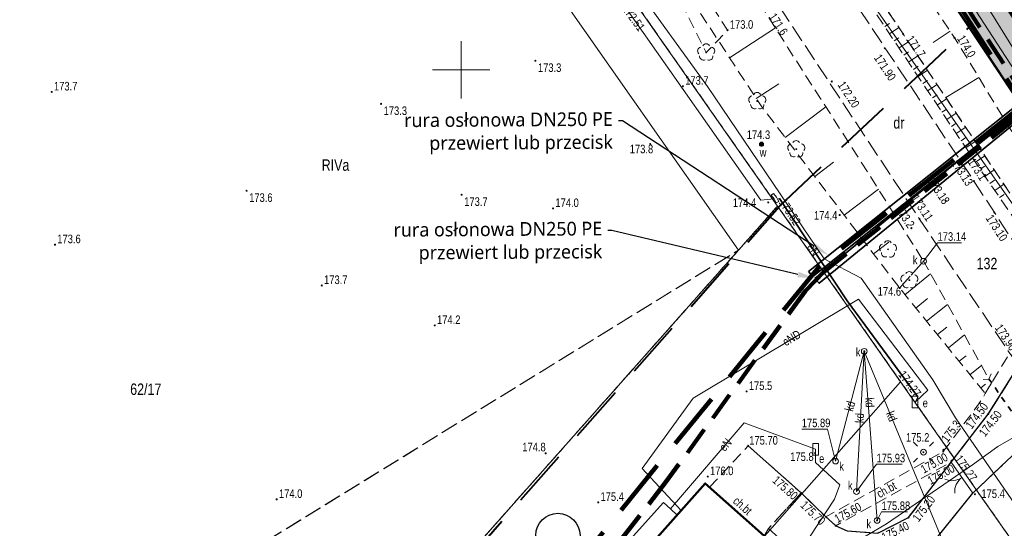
# Model space of a CAD drawing. Header units: metres. Extents: x 8433237 to 8433443, y 6021296 to 6021738.
# Tile 8 of 22: x 8433311 to 8433397, y 6021510 to 6021554. Entities that reach past the tile are written whole.
import ezdxf
from ezdxf import colors
from ezdxf.entities.mleader import LeaderData, LeaderLine
from ezdxf.enums import TextEntityAlignment as Align
from ezdxf.math import Vec2, Vec3

# ---------------------------------------------------------------- set-up
doc = ezdxf.new("R2010")
doc.units = ezdxf.units.M
for name, pattern in [('DASHED', [0.75, 0.5, -0.25]), ('DASHEDX2', [1.5, 1, -0.5]), ('L_0_03', [1, 0.5, -0.5]), ('L_0_04', [1.5, 1, -0.5]), ('L_0_06', [2, 1.5, -0.5]), ('L_0_7E', [1, 0.5, -0.5])]:
    doc.linetypes.add(name, pattern=pattern)
doc.layers.get('0').update_dxf_attribs({"linetype": 'CONTINUOUS', "lineweight": 18})
for name, color, linetype, lineweight in [('a_kable', 1, 'CONTINUOUS', 30), ('a_opis', 250, 'CONTINUOUS', 9), ('a_woda_surowa', 140, 'DASHEDX2', 35), ('EGB_Budynek', 7, 'CONTINUOUS', 50), ('EGB_DzialkaEwidencyjna', 7, 'CONTINUOUS', 18), ('EGB_KonturKlasyfikacyjny', 96, 'L_0_06', 18), ('EGB_KonturUzytkuGruntowego', 96, 'L_0_03', 18), ('GES_PrzewodElektroenergetyczny', 1, 'CONTINUOUS', 18), ('GES_PrzewodKanalizacyjny', 36, 'CONTINUOUS', 18), ('GES_PrzewodTelekomunikacyjny', 30, 'CONTINUOUS', 18), ('GES_PrzewodWodociagowy', 5, 'CONTINUOUS', 18), ('GES_Rzedna', 7, 'CONTINUOUS', 18), ('GES_UrzadzeniaSiecElektroenergetyczna', 7, 'CONTINUOUS', 18), ('GES_UrzadzeniaSiecElektroenergetyczna_P', 7, 'CONTINUOUS', 18), ('GES_UrzadzeniaSiecKanalizacyjna_P', 7, 'CONTINUOUS', 18), ('GES_UrzadzeniaSiecWodociagowa_P', 7, 'CONTINUOUS', 18), ('GES_UrzadzeniaTowarzyszczaceLiniowe', 7, 'CONTINUOUS', 18), ('KR_ObiektKarto', 7, 'CONTINUOUS', 18), ('OT_Komunikacja', 7, 'CONTINUOUS', 18), ('OT_Ogrodzenia', 7, 'CONTINUOUS', 18), ('OT_Rzedna', 7, 'CONTINUOUS', 18), ('OT_Skarpa', 7, 'CONTINUOUS', 18), ('OT_ZagospodarowanieTerenu', 7, 'CONTINUOUS', 18), ('OT_ZagospodarowanieTerenu_P', 7, 'CONTINUOUS', 18), ('Siatka', 7, 'CONTINUOUS', 18)]:
    doc.layers.add(name, color=color, linetype=linetype, lineweight=lineweight)
doc.layers.add('Zakres Etap 1', color=1, linetype='CONTINUOUS')
doc.styles.add('Arial', font='Arial.ttf')
doc.styles.get("Standard").update_dxf_attribs({"font": 'simplex.shx'})

# ---------------------------------------------------------------- blocks, each defined once
blk = doc.blocks.new('L_0_7E_2')
at = {"color": 0, "linetype": 'Continuous', "lineweight": 13, "flags": 128}
for points in [[(0, 0), (-0.53, 0.85)], [(0, 0), (-0.53, -0.85)]]:
    blk.add_lwpolyline(points, dxfattribs=at)
blk = doc.blocks.new('L_2_20_3')
at = {"color": 0, "linetype": 'Continuous', "lineweight": 13}
for centre, start, end in [((-3, 0), 299.9816, 0), ((3, 0), 180, 240.0184)]:
    blk.add_arc(centre, 3, start, end, dxfattribs=at)
blk = doc.blocks.new('SUPS01_05')
at = {"linetype": 'Continuous', "lineweight": 13}
blk.add_hatch(color=0, dxfattribs=at).paths.add_polyline_path([(0, -0.09, 1), (0, 0.09, 1)])
at = {"color": 0, "linetype": 'Continuous', "lineweight": 13}
blk.add_circle((0, 0), 0.0906, dxfattribs=at)
blk = doc.blocks.new('SUEO')
at = {"color": 0, "linetype": 'Continuous', "lineweight": 18, "flags": 128}
for points in [[(-1.06, 1.06), (-1.76, 1.76)], [(1.76, 1.76), (1.06, 1.06)], [(-1.74, -1.74), (-1.06, -1.06)], [(1.06, -1.06), (1.76, -1.76)]]:
    blk.add_lwpolyline(points, dxfattribs=at)
at = {"color": 0, "linetype": 'Continuous', "lineweight": 18}
blk.add_circle((0, 0), 0.5, dxfattribs=at)
blk = doc.blocks.new('SUES')
at = {"color": 0, "linetype": 'Continuous', "lineweight": 18, "flags": 128}
blk.add_lwpolyline([(1, 0.5), (1, -0.5), (-1, -0.5), (-1, 0.5)], close=True, dxfattribs=at)
blk = doc.blocks.new('SUKS')
at = {"color": 0, "linetype": 'Continuous', "lineweight": 18}
blk.add_circle((0, 0), 0.5, dxfattribs=at)
blk = doc.blocks.new('SUWW')
at = {"linetype": 'Continuous', "lineweight": 18}
blk.add_hatch(color=0, dxfattribs=at).paths.add_polyline_path([(0, -0.36, 1), (0, 0.36, 1)])
at = {"color": 0, "linetype": 'Continuous', "lineweight": 18}
blk.add_circle((0, 0), 0.361, dxfattribs=at)
blk = doc.blocks.new('OTRS')
at = {"linetype": 'Continuous', "lineweight": 13}
blk.add_hatch(color=0, dxfattribs=at).paths.add_polyline_path([(0, -0.09, 1), (0, 0.09, 1)])
at = {"color": 0, "linetype": 'Continuous', "lineweight": 13}
blk.add_circle((0, 0), 0.0906, dxfattribs=at)
blk = doc.blocks.new('OTRN')
at = {"linetype": 'Continuous', "lineweight": 13}
blk.add_hatch(color=0, dxfattribs=at).paths.add_polyline_path([(0, -0.09, 1), (0, 0.09, 1)])
at = {"color": 0, "linetype": 'Continuous', "lineweight": 13}
blk.add_circle((0, 0), 0.0906, dxfattribs=at)
blk = doc.blocks.new('OTZL')
at = {"linetype": 'Continuous', "lineweight": 18}
blk.add_hatch(color=0, dxfattribs=at).paths.add_polyline_path([(0, -0.07, 1), (0, 0.07, 1)])
at = {"color": 0, "linetype": 'Continuous', "lineweight": 18}
blk.add_circle((0, 0), 0.0721, dxfattribs=at)
for centre, radius, start, end in [((-0.8, 0.24), 0.7, 101.6336, 222.6141), ((-0.02, 0.82), 0.68, 29.5388, 149.6209), ((0.78, 0.24), 0.7, 318.5035, 78.3664), ((-0.46, -0.64), 0.7, 175.1009, 291.5014), ((0.46, -0.66), 0.7, 249.444, 4.8991)]:
    blk.add_arc(centre, radius, start, end, dxfattribs=at)

msp = doc.modelspace()

# ---------------------------------------------------------------- hatches: boundary and pattern name
at = {"layer": 'Zakres Etap 1', "linetype": 'Continuous', "lineweight": 15, "ltscale": 10, "true_color": 0x424242}
h = msp.add_hatch(dxfattribs=at)
h.set_pattern_fill('CONCRE', color=250, scale=2)
h.set_pattern_definition([(0, (0, 0), (2, 2), [0.25, -1.75]), (90, (0, 0), (-2, 2), [0.25, -1.75]), (135, (0.25, 0), (-1.99999999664, 1e-16), [0.3535534, -2.4748738]), (0, (0.25, 1.125), (2, 2), [0.25, -1.75]), (45, (0.375, 1), (0, 1.99999999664), [0.1767766, -2.6516504]), (135, (0.375, 1), (-1.99999999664, 1e-16), [0.1767766, -2.6516504]), (0, (1, 1.625), (2, 2), [0.3535534, -1.6464466]), (45, (1, 1.625), (0, 1.99999999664), [0.25, -2.5784272]), (135, (1.3536, 1.625), (-1.99999999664, 1e-16), [0.25, -2.5784272]), (90, (1.375, 0.5), (-2, 2), [0.25, -1.75]), (45, (1.375, 0.5), (0, 1.99999999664), [0.1767766, -2.6516504]), (135, (1.5, 0.625), (-1.99999999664, 1e-16), [0.1767766, -2.6516504]), (0, (0.25, 0.5), (2, 2), [0.125, -1.675]), (0, (1.75, 1), (2, 2), [0.125, -1.675]), (90, (1.125, 1.25), (-2, 2), [0.125, -1.675]), (135, (1.375, 0.125), (-1.99999999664, 1e-16), [0.1767766, -2.6516504]), (135, (0.5, 1.5), (-1.99999999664, 1e-16), [0.1767766, -2.6516504]), (45, (0.9375, 0.6562), (0, 1.99999999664), [0.1767766, -2.6516504]), (90, (0.6875, 0.25), (-2, 2), [0.03125, -1.96875]), (90, (0.7812, 1.0938), (-2, 2), [0.03125, -1.96875]), (90, (1.7188, 1.4375), (-2, 2), [0.03125, -1.96875]), (90, (1.75, 0.375), (-2, 2), [0.03125, -1.96875])])
h.paths.add_polyline_path([(8433408.538, 6021532.495), (8433411.572, 6021534.406), (8433360.242, 6021611.839), (8433356.469, 6021626.425), (8433357.573, 6021627.447), (8433351.726, 6021636.015), (8433350.401, 6021637.656), (8433352.814, 6021639.419), (8433352.148, 6021640.417), (8433349.777, 6021643.662), (8433347.136, 6021641.686), (8433345.508, 6021643.876), (8433339.357, 6021651.683), (8433333.123, 6021659.517), (8433326.987, 6021655.239), (8433357.146, 6021609.752), (8433376.409, 6021580.813)])

# ---------------------------------------------------------------- linework, layer by layer
at = {"layer": 'a_kable', "linetype": 'DASHED', "lineweight": 90, "ltscale": 5}
for points in [[(8433358.414, 6021642.497), (8433344.713, 6021632.277), (8433373.547, 6021587.244), (8433399.779, 6021546.859)], [(8433381.698, 6021532.364), (8433381.698, 6021532.364), (8433399.213, 6021546.36), (8433399.213, 6021546.36)], [(8433381.698, 6021532.364), (8433380.093, 6021530.687), (8433367.933, 6021514.031), (8433367.933, 6021514.031)], [(8433367.933, 6021514.031), (8433363.374, 6021508.187), (8433364.952, 6021506.687), (8433364.952, 6021506.687)]]:
    msp.add_lwpolyline(points, dxfattribs=at)
at = {"layer": 'a_woda_surowa', "color": 5, "lineweight": 90, "ltscale": 5}
for points in [[(8433352.395, 6021643.399), (8433342.01, 6021635.55), (8433373.128, 6021586.972), (8433399.134, 6021546.959), (8433398.927, 6021546.784)], [(8433398.927, 6021546.784), (8433398.927, 6021546.784), (8433381.336, 6021532.879), (8433381.336, 6021532.879), (8433381.336, 6021532.879), (8433381.336, 6021532.879)], [(8433381.336, 6021532.879), (8433381.336, 6021532.879), (8433356.605, 6021502.47), (8433356.605, 6021502.47), (8433364.352, 6021494.77), (8433366.256, 6021496.872)]]:
    msp.add_lwpolyline(points, dxfattribs=at)
at = {"layer": 'EGB_Budynek', "linetype": 'Continuous', "lineweight": 50, "flags": 128}
msp.add_lwpolyline([(8433360.65, 6021501.83), (8433371.34, 6021513.87), (8433376.49, 6021509.29), (8433370.31, 6021502.34), (8433365.78, 6021497.27)], close=True, dxfattribs=at)
at = {"layer": 'EGB_DzialkaEwidencyjna', "linetype": 'Continuous', "lineweight": 18, "flags": 128}
for points in [[(8433337.565, 6021638.912), (8433357.05, 6021609.66), (8433376.33, 6021580.76), (8433407.7, 6021533.67), (8433411.03, 6021528.68), (8433439.476, 6021485.99)], [(8433425.123, 6021470.364), (8433417.6, 6021481.1), (8433411.83, 6021489.34), (8433388.4, 6021522.76), (8433377.65, 6021538.1), (8433314.81, 6021627.77), (8433312.011, 6021631.446)]]:
    msp.add_lwpolyline(points, dxfattribs=at)
for points in [[(8433318.42, 6021613.92), (8433313.33, 6021613.54), (8433257.41, 6021500.79), (8433253.49, 6021504.14), (8433314.81, 6021627.77), (8433377.65, 6021538.1), (8433374.25, 6021534.26)], [(8433313.33, 6021613.54), (8433318.42, 6021613.92), (8433374.25, 6021534.26), (8433334.95, 6021489.96), (8433348.5, 6021477.47), (8433338.63, 6021466.26), (8433361.38, 6021433.27), (8433350.5, 6021421.18), (8433257.41, 6021500.79)], [(8433407.7, 6021533.67), (8433376.33, 6021580.76), (8433379.62, 6021582.96), (8433403.31, 6021547.43), (8433407.22, 6021541.56), (8433409.89, 6021537.57), (8433411.01, 6021535.87)], [(8433348.5, 6021477.47), (8433334.95, 6021489.96), (8433374.25, 6021534.26), (8433377.65, 6021538.1), (8433388.4, 6021522.76)], [(8433411.83, 6021489.34), (8433377.29, 6021450.95), (8433348.5, 6021477.47), (8433388.4, 6021522.76)]]:
    msp.add_lwpolyline(points, close=True, dxfattribs=at)
at = {"layer": 'EGB_KonturKlasyfikacyjny', "color": 82, "linetype": 'L_0_06', "lineweight": 18, "flags": 128}
for points in [[(8433310.98, 6021562.36), (8433348.18, 6021571.45), (8433353.39, 6021572.71), (8433377.65, 6021538.1), (8433374.25, 6021534.26), (8433325.5, 6021504.22), (8433328.72, 6021499.36), (8433326.76, 6021497.31), (8433334.95, 6021489.96), (8433314.48, 6021477.93), (8433281.2, 6021496.07)], [(8433374.25, 6021534.26), (8433341.32, 6021497.14), (8433333.61, 6021504.46), (8433328.72, 6021499.36), (8433325.5, 6021504.22)]]:
    msp.add_lwpolyline(points, close=True, dxfattribs=at)
at = {"layer": 'EGB_KonturUzytkuGruntowego', "color": 96, "linetype": 'L_0_03', "lineweight": 18, "flags": 128}
for points in [[(8433337.565, 6021638.912), (8433357.05, 6021609.66), (8433360.35, 6021611.93), (8433379.62, 6021582.96), (8433376.33, 6021580.76), (8433407.7, 6021533.67), (8433411.03, 6021528.68), (8433439.476, 6021485.99)], [(8433425.123, 6021470.364), (8433417.6, 6021481.1), (8433411.83, 6021489.34), (8433388.4, 6021522.76), (8433377.65, 6021538.1), (8433353.39, 6021572.71), (8433314.81, 6021627.77), (8433312.011, 6021631.446)], [(8433242.227, 6021481.424), (8433253.49, 6021504.14), (8433314.81, 6021627.77), (8433353.39, 6021572.71), (8433377.65, 6021538.1), (8433374.25, 6021534.26), (8433341.32, 6021497.14), (8433333.61, 6021504.46), (8433328.72, 6021499.36), (8433326.76, 6021497.31), (8433334.95, 6021489.96), (8433348.5, 6021477.47), (8433338.63, 6021466.26), (8433361.38, 6021433.27), (8433350.5, 6021421.18), (8433346.5, 6021416.73), (8433338.96, 6021408.36), (8433336.061, 6021405.138)], [(8433439.476, 6021485.99), (8433411.03, 6021528.68), (8433407.7, 6021533.67), (8433376.33, 6021580.76), (8433379.62, 6021582.96), (8433360.35, 6021611.93), (8433360.947, 6021612.339)]]:
    msp.add_lwpolyline(points, dxfattribs=at)
msp.add_lwpolyline([(8433328.72, 6021499.36), (8433333.61, 6021504.46), (8433341.32, 6021497.14), (8433374.25, 6021534.26), (8433377.65, 6021538.1), (8433388.4, 6021522.76), (8433411.83, 6021489.34), (8433377.29, 6021450.95), (8433361.38, 6021433.27), (8433338.63, 6021466.26), (8433348.5, 6021477.47), (8433334.95, 6021489.96), (8433326.76, 6021497.31)], close=True, dxfattribs=at)
at = {"layer": 'GES_PrzewodElektroenergetyczny', "color": 1, "linetype": 'Continuous', "lineweight": 18, "flags": 128}
for points in [[(8433296.89, 6021535.28), (8433288.94, 6021539.9), (8433280.39, 6021544.44), (8433281.38, 6021546.98), (8433284.6, 6021553.4), (8433297.28, 6021578.74), (8433306.39, 6021597.7), (8433307.73, 6021600.47), (8433316.72, 6021618.98), (8433318.48, 6021619.56), (8433320.33, 6021617.35), (8433320.99, 6021616.44), (8433332.64, 6021600.47), (8433346.5, 6021581.13), (8433346.97, 6021580.44), (8433354.39, 6021569.68), (8433364.14, 6021555.76), (8433364.73, 6021554.92), (8433376.19, 6021538.62), (8433377.36, 6021538.73)], [(8433377.66, 6021538.69), (8433377.82, 6021538.75), (8433383.73, 6021529.83), (8433389.91, 6021521.43), (8433389.67, 6021520.97)], [(8433389.67, 6021520.98), (8433390.79, 6021522.02), (8433384.72, 6021529.96), (8433370.27, 6021521.32), (8433365.82, 6021515.17), (8433368.06, 6021512.76), (8433369.23, 6021511.5)], [(8433380.97, 6021516.85), (8433374.73, 6021519.16), (8433368.29, 6021511.65)], [(8433376.13, 6021496.01), (8433378.62, 6021502.63), (8433379.05, 6021507.05), (8433382.64, 6021512.49), (8433383.09, 6021513.76), (8433380.96, 6021515.69), (8433380.97, 6021516.85)], [(8433368.29, 6021511.65), (8433367.69, 6021512.2), (8433343.58, 6021485.45), (8433359.24, 6021471.47)], [(8433368.88, 6021511.1), (8433368.29, 6021511.65)]]:
    msp.add_lwpolyline(points, dxfattribs=at)
at = {"layer": 'GES_PrzewodKanalizacyjny', "color": 36, "linetype": 'Continuous', "lineweight": 18, "flags": 128}
for points in [[(8433414.44, 6021525.74), (8433385.81, 6021571.99)], [(8433385.23, 6021525.41), (8433382.72, 6021515.82)], [(8433385.23, 6021525.41), (8433384.55, 6021513.16)], [(8433385.23, 6021525.41), (8433392.76, 6021507.19)], [(8433385.23, 6021525.41), (8433386.35, 6021510.64)]]:
    msp.add_lwpolyline(points, dxfattribs=at)
at = {"layer": 'GES_PrzewodTelekomunikacyjny', "color": 30, "linetype": 'Continuous', "lineweight": 18, "flags": 128}
msp.add_lwpolyline([(8433312.366, 6021632.14), (8433320.02, 6021620.21), (8433334.24, 6021600.5), (8433344.78, 6021585.61), (8433364.92, 6021557.71), (8433371.52, 6021548.54), (8433381.73, 6021533.49), (8433384.96, 6021531.81), (8433391.21, 6021522.93), (8433393.21, 6021519.6), (8433398.13, 6021512.44), (8433411.66, 6021491.89), (8433421.24, 6021478.36), (8433426.087, 6021471.414)], dxfattribs=at)
at = {"layer": 'GES_PrzewodWodociagowy', "color": 5, "linetype": 'Continuous', "lineweight": 18, "flags": 128}
for points in [[(8433408.95, 6021521.98), (8433405.23, 6021528.22), (8433358.49, 6021595.02), (8433344.93, 6021614.49), (8433328.674, 6021637.016)], [(8433376.228, 6021589.214), (8433373.95, 6021587.54), (8433396.06, 6021553.49), (8433407.96, 6021535.18), (8433410.832, 6021536.845)], [(8433378.73, 6021492.81), (8433385.68, 6021501.29), (8433387.01, 6021502.91), (8433384.71, 6021505.11), (8433381.85, 6021507.19), (8433387.16, 6021510.35), (8433394.67, 6021515.5), (8433396.9, 6021517.11), (8433401.73, 6021519.85), (8433408.95, 6021521.98)]]:
    msp.add_lwpolyline(points, dxfattribs=at)
at = {"layer": 'GES_Rzedna', "linetype": 'Continuous', "lineweight": 13, "flags": 128}
for points in [[(8433393.735, 6021534.902), (8433391.63, 6021534.902), (8433390.41, 6021533.28)], [(8433379.77, 6021518.622), (8433382.021, 6021518.622), (8433382.72, 6021515.82)], [(8433388.548, 6021515.552), (8433386.3, 6021515.552), (8433384.55, 6021513.16)], [(8433388.992, 6021511.383), (8433386.74, 6021511.383), (8433386.35, 6021510.64)]]:
    msp.add_lwpolyline(points, dxfattribs=at)
at = {"layer": 'GES_UrzadzeniaSiecElektroenergetyczna', "color": 1, "linetype": 'Continuous', "lineweight": 18, "flags": 128}
msp.add_lwpolyline([(8433377.36, 6021538.73), (8433377.09, 6021539.06), (8433377.29, 6021539.21), (8433377.55, 6021538.89), (8433377.66, 6021538.69), (8433377.76, 6021538.5), (8433377.53, 6021538.38)], close=True, dxfattribs=at)
at = {"layer": 'GES_UrzadzeniaTowarzyszczaceLiniowe', "color": 7, "linetype": 'Continuous', "lineweight": 35, "flags": 128}
msp.add_lwpolyline([(8433377.82, 6021538.75), (8433383.73, 6021529.83), (8433389.91, 6021521.43)], dxfattribs=at)
at = {"layer": 'KR_ObiektKarto', "linetype": 'Continuous', "lineweight": 18, "flags": 128}
for points in [[(8433373.466, 6021551.039), (8433377.458, 6021553.656)], [(8433387.011, 6021553.776), (8433387.418, 6021554.049)], [(8433387.428, 6021553.153), (8433388.244, 6021553.699)], [(8433387.845, 6021552.53), (8433388.254, 6021552.803)], [(8433392.727, 6021553.369), (8433391.259, 6021552.382)], [(8433388.263, 6021551.907), (8433389.08, 6021552.454)], [(8433388.68, 6021551.283), (8433389.089, 6021551.557)], [(8433389.097, 6021550.66), (8433389.915, 6021551.208)], [(8433389.514, 6021550.037), (8433389.923, 6021550.311)], [(8433389.932, 6021549.414), (8433390.75, 6021549.962)], [(8433375.796, 6021547.485), (8433377.771, 6021548.779)], [(8433390.349, 6021548.791), (8433390.758, 6021549.065)], [(8433390.766, 6021548.168), (8433391.585, 6021548.716)], [(8433395.232, 6021549.334), (8433392.352, 6021547.57)], [(8433391.184, 6021547.544), (8433391.593, 6021547.818)], [(8433378.33, 6021544.074), (8433381.868, 6021546.763)], [(8433391.601, 6021546.921), (8433392.42, 6021547.469)], [(8433392.018, 6021546.298), (8433392.428, 6021546.572)], [(8433392.436, 6021545.675), (8433393.255, 6021546.223)], [(8433392.853, 6021545.052), (8433393.263, 6021545.326)], [(8433397.713, 6021545.284), (8433396.356, 6021544.452)], [(8433393.27, 6021544.428), (8433394.09, 6021544.977)], [(8433393.687, 6021543.805), (8433394.097, 6021544.08)], [(8433394.105, 6021543.182), (8433394.925, 6021543.731)], [(8433394.522, 6021542.559), (8433394.932, 6021542.833)], [(8433394.939, 6021541.936), (8433395.76, 6021542.485)], [(8433380.901, 6021540.69), (8433382.535, 6021541.932)], [(8433395.357, 6021541.312), (8433395.767, 6021541.587)], [(8433395.774, 6021540.689), (8433396.587, 6021541.251)], [(8433396.2, 6021540.072), (8433396.602, 6021540.35)], [(8433396.626, 6021539.455), (8433397.422, 6021540.004)], [(8433383.472, 6021537.307), (8433386.458, 6021539.575)], [(8433397.053, 6021538.838), (8433397.446, 6021539.11)], [(8433386.044, 6021533.923), (8433387.385, 6021534.942)], [(8433388.784, 6021530.358), (8433391.021, 6021532.18)], [(8433389.731, 6021529.195), (8433390.745, 6021530.021)], [(8433390.678, 6021528.032), (8433392.499, 6021529.515)], [(8433391.625, 6021526.869), (8433392.432, 6021527.526)], [(8433392.572, 6021525.705), (8433393.978, 6021526.85)], [(8433393.519, 6021524.542), (8433394.118, 6021525.03)], [(8433394.466, 6021523.379), (8433395.457, 6021524.186)], [(8433395.413, 6021522.216), (8433395.809, 6021522.538)]]:
    msp.add_lwpolyline(points, dxfattribs=at)
at = {"layer": 'OT_Komunikacja', "color": 7, "linetype": 'L_0_06', "lineweight": 18, "flags": 128}
msp.add_lwpolyline([(8433321.291, 6021635.442), (8433326.72, 6021628.66), (8433339.32, 6021611.98), (8433349.86, 6021597.15), (8433353.51, 6021591.85), (8433363.16, 6021577.45), (8433376.54, 6021557.44), (8433390.06, 6021536.96), (8433397.95, 6021525.23), (8433398.74, 6021524.16), (8433402.69, 6021518.05), (8433407.6, 6021510.52), (8433410.03, 6021512.07), (8433412.37, 6021513.7), (8433405, 6021524.85), (8433400.11, 6021532.14), (8433394.81, 6021540.28), (8433381.1, 6021560.83), (8433367.69, 6021580.78), (8433358.08, 6021595.14), (8433343.48, 6021615.95), (8433331.92, 6021631.17), (8433327.459, 6021636.757)], dxfattribs=at)
at = {"layer": 'OT_Komunikacja', "color": 7, "linetype": 'L_0_04', "lineweight": 18, "flags": 128}
for points in [[(8433392.13, 6021516.66), (8433395.3, 6021520.9), (8433395.8, 6021521.74), (8433396.35, 6021522.64), (8433397.18, 6021524.02), (8433397.95, 6021525.23), (8433398.74, 6021524.16), (8433396.06, 6021519.93), (8433392.81, 6021515.74), (8433382.74, 6021510.18), (8433381.87, 6021510.96)], [(8433371.71, 6021513.54), (8433375.09, 6021517.16), (8433379.71, 6021513.04), (8433376.86, 6021509.93), (8433376.49, 6021509.29)]]:
    msp.add_lwpolyline(points, close=True, dxfattribs=at)
at = {"layer": 'OT_Komunikacja', "color": 7, "linetype": 'L_0_06', "lineweight": 18, "flags": 128}
msp.add_lwpolyline([(8433398.75, 6021516.84), (8433397.72, 6021515.87), (8433394.72, 6021513.03), (8433382.04, 6021497.3), (8433381.32, 6021496.4), (8433375.34, 6021489.02), (8433372.32, 6021483.9), (8433368.93, 6021477.36), (8433368.57, 6021474.34), (8433369.27, 6021471.4), (8433370.97, 6021468.89), (8433373.18, 6021466.8), (8433377.97, 6021463.35), (8433376.13, 6021460.86), (8433369.32, 6021465.85), (8433368.45, 6021466.36), (8433362.58, 6021467.97), (8433361.76, 6021468.51), (8433352.88, 6021476.48), (8433354.96, 6021478.71), (8433360.82, 6021473.41), (8433362.38, 6021472.92), (8433363.66, 6021473.91), (8433367.15, 6021480.59), (8433369.91, 6021485.82), (8433373.01, 6021490.94), (8433374.29, 6021492.52), (8433374.33, 6021493.57), (8433375.74, 6021495.15), (8433376.71, 6021495.45), (8433380.94, 6021500.74), (8433381.96, 6021503.33), (8433380.55, 6021506.46), (8433378.95, 6021508.02), (8433378.15, 6021508.76), (8433376.86, 6021509.93), (8433379.71, 6021513.04), (8433381.87, 6021510.96), (8433382.74, 6021510.18), (8433383.73, 6021509.73), (8433386.4, 6021509.54), (8433389.1, 6021510.89), (8433392.81, 6021515.74), (8433396.06, 6021519.93), (8433398.74, 6021524.16), (8433402.69, 6021518.05), (8433401.11, 6021517.56)], close=True, dxfattribs=at)
at = {"layer": 'OT_Komunikacja', "color": 7, "linetype": 'Continuous', "lineweight": 25, "flags": 128}
for points in [[(8433379.71, 6021513.04), (8433381.87, 6021510.96), (8433382.74, 6021510.18), (8433383.73, 6021509.73), (8433386.4, 6021509.54), (8433389.1, 6021510.89), (8433392.81, 6021515.74), (8433396.06, 6021519.93), (8433398.74, 6021524.16)], [(8433377.97, 6021463.35), (8433373.18, 6021466.8), (8433370.97, 6021468.89), (8433369.27, 6021471.4), (8433368.57, 6021474.34), (8433368.93, 6021477.36), (8433372.32, 6021483.9), (8433375.34, 6021489.02), (8433381.32, 6021496.4), (8433382.04, 6021497.3), (8433394.72, 6021513.03), (8433397.72, 6021515.87), (8433398.75, 6021516.84), (8433401.11, 6021517.56), (8433402.69, 6021518.05)], [(8433379.71, 6021513.04), (8433375.09, 6021517.16)]]:
    msp.add_lwpolyline(points, dxfattribs=at)
at = {"layer": 'OT_Komunikacja', "color": 7, "linetype": 'L_0_7E', "lineweight": 35, "flags": 128}
msp.add_lwpolyline([(8433400.39, 6021516.92), (8433396.12, 6021522.99)], dxfattribs=at)
at = {"layer": 'OT_Ogrodzenia', "linetype": 'CONTINUOUS', "lineweight": 18}
msp.add_line((8433392.81, 6021515.74), (8433394.72, 6021513.03), dxfattribs=at)
at = {"layer": 'OT_Skarpa', "color": 7, "linetype": 'L_0_04', "lineweight": 18, "flags": 128}
for points in [[(8433329.485, 6021637.189), (8433333.32, 6021632.19), (8433344.51, 6021618.5), (8433360.23, 6021595.99), (8433371.01, 6021579.57), (8433378.15, 6021568.72), (8433388.62, 6021553.14), (8433401.7, 6021533.62), (8433404.14, 6021531.06), (8433406.9, 6021531.47), (8433404.25, 6021534.61), (8433393.11, 6021552.8), (8433380.6, 6021571.4), (8433367.8, 6021592.23), (8433367.58, 6021592.58), (8433348.54, 6021622.09), (8433339.79, 6021635.65), (8433337.421, 6021638.881)], [(8433328.544, 6021636.988), (8433332.71, 6021631.67), (8433344.22, 6021616.73), (8433359.55, 6021595.33), (8433370.18, 6021578.95), (8433371.52, 6021576.86), (8433383.64, 6021558.81), (8433395.76, 6021540.71), (8433402.05, 6021531.6), (8433404.14, 6021531.06), (8433401.7, 6021533.62), (8433388.62, 6021553.14), (8433378.15, 6021568.72), (8433371.01, 6021579.57), (8433360.23, 6021595.99), (8433344.51, 6021618.5), (8433333.32, 6021632.19), (8433329.485, 6021637.189)], [(8433313.69, 6021633.821), (8433315.99, 6021630.85), (8433319.75, 6021625.96), (8433326.64, 6021616.98), (8433337.28, 6021602.25), (8433344.87, 6021591.44), (8433353.77, 6021579.31), (8433360.53, 6021570.03), (8433368.44, 6021558.68), (8433372.45, 6021552.59), (8433376.16, 6021546.93), (8433388.31, 6021530.94), (8433390.41, 6021533.28), (8433385.62, 6021540.91), (8433378.53, 6021551.97), (8433370.33, 6021564.87), (8433359.84, 6021581.03), (8433350.99, 6021594.44), (8433349.43, 6021596.69), (8433348.81, 6021596.56), (8433347.83, 6021596.02), (8433337.76, 6021610.44), (8433324.99, 6021627.41), (8433319.026, 6021634.959)]]:
    msp.add_lwpolyline(points, dxfattribs=at)
msp.add_lwpolyline([(8433388.31, 6021530.94), (8433390.41, 6021533.28), (8433396.12, 6021522.99), (8433396.35, 6021522.64), (8433395.8, 6021521.74)], close=True, dxfattribs=at)
at = {"layer": 'OT_ZagospodarowanieTerenu', "color": 7, "linetype": 'L_0_04', "lineweight": 18, "flags": 128}
msp.add_lwpolyline([(8433368.46, 6021557.39), (8433351.6, 6021579.72), (8433343.54, 6021591.64), (8433331.4, 6021609.92), (8433322.7, 6021621.76), (8433318.62, 6021625.27), (8433318.38, 6021626.56), (8433319.75, 6021625.96), (8433323.43, 6021624.34), (8433331.86, 6021612.4), (8433345.51, 6021593.34), (8433355.36, 6021578.43), (8433364.99, 6021566.34), (8433373.28, 6021553.46), (8433372.45, 6021552.59), (8433371.42, 6021551.52)], close=True, dxfattribs=at)
at = {"layer": 'Siatka', "linetype": 'Continuous', "lineweight": 18, "flags": 128}
for points in [[(8433350, 6021547.5), (8433350, 6021552.5)], [(8433347.5, 6021550), (8433352.5, 6021550)]]:
    msp.add_lwpolyline(points, dxfattribs=at)
at = {"layer": 'Zakres Etap 1', "color": 18, "linetype": 'Continuous', "lineweight": 35, "true_color": 0x000000}
msp.add_lwpolyline([(8433408.538, 6021532.495), (8433411.572, 6021534.406), (8433360.242, 6021611.839), (8433356.469, 6021626.425), (8433357.573, 6021627.447), (8433351.726, 6021636.015), (8433350.401, 6021637.656), (8433352.814, 6021639.419), (8433352.148, 6021640.417), (8433349.777, 6021643.662), (8433347.136, 6021641.686), (8433345.508, 6021643.876), (8433339.357, 6021651.683), (8433333.123, 6021659.517), (8433326.987, 6021655.239), (8433357.146, 6021609.752), (8433376.409, 6021580.813), (8433408.538, 6021532.495)], dxfattribs=at)
at = {"layer": 'Zakres Etap 1', "linetype": 'DASHED', "lineweight": 40, "ltscale": 10}
msp.add_lwpolyline([(8433372.93, 6021641.653), (8433356.577, 6021626.34), (8433360.305, 6021611.899), (8433379.496, 6021582.877), (8433414.168, 6021530.841), (8433410.875, 6021528.746), (8433426.408, 6021505.045), (8433412.645, 6021491.93), (8433376.453, 6021453.08), (8433335.388, 6021489.929), (8433377.823, 6021538.089), (8433377.823, 6021538.089), (8433377.823, 6021538.089), (8433377.823, 6021538.089), (8433377.823, 6021538.089), (8433377.823, 6021538.089), (8433377.823, 6021538.089), (8433394.407, 6021553.721), (8433376.357, 6021580.833), (8433349.376, 6021621.327), (8433326.698, 6021655.321)], dxfattribs=at)
at = {"layer": 'Zakres Etap 1', "color": 18, "linetype": 'Continuous', "lineweight": 35, "true_color": 0x000000}
for points in [[(8433380.35, 6021532.378), (8433398.788, 6021547.074), (8433399.175, 6021546.646), (8433380.738, 6021531.95)], [(8433380.896, 6021531.783), (8433399.349, 6021546.883), (8433399.737, 6021546.454), (8433381.283, 6021531.354)]]:
    msp.add_lwpolyline(points, close=True, dxfattribs=at)
at = {"layer": 'Zakres Etap 1', "color": 1, "linetype": 'Continuous', "lineweight": 30}
msp.add_circle((8433358.461, 6021509.33), 1.93, dxfattribs=at)

# ---------------------------------------------------------------- block references
at = {"layer": 'GES_Rzedna', "color": 36, "linetype": 'Continuous', "xscale": 0.5, "yscale": 0.5, "zscale": 0.5}
for p in [(8433385.23, 6021525.41), (8433386.35, 6021510.64)]:
    msp.add_blockref('SUPS01_05', p, dxfattribs=at)
at = {"layer": 'GES_UrzadzeniaSiecElektroenergetyczna_P', "color": 1, "linetype": 'Continuous', "xscale": 0.5, "yscale": 0.5, "zscale": 0.5, "rotation": 269.99}
for p in [(8433389.67, 6021520.98), (8433380.97, 6021516.85)]:
    msp.add_blockref('SUES', p, dxfattribs=at)
at = {"layer": 'GES_UrzadzeniaSiecElektroenergetyczna_P', "linetype": 'Continuous', "xscale": 0.5, "yscale": 0.5, "zscale": 0.5, "rotation": 269.99}
msp.add_blockref('SUEO', (8433390.4, 6021516.6), dxfattribs=at)
at = {"layer": 'GES_UrzadzeniaSiecKanalizacyjna_P', "color": 36, "linetype": 'Continuous', "xscale": 0.5, "yscale": 0.5, "zscale": 0.5}
for p in [(8433390.41, 6021533.28), (8433382.72, 6021515.82), (8433384.55, 6021513.16), (8433386.35, 6021510.64)]:
    msp.add_blockref('SUKS', p, dxfattribs=at)
at = {"layer": 'GES_UrzadzeniaSiecKanalizacyjna_P', "color": 36, "linetype": 'Continuous', "xscale": 0.5, "yscale": 0.5, "zscale": 0.5, "rotation": 269.99}
msp.add_blockref('SUKS', (8433385.23, 6021525.41), dxfattribs=at)
at = {"layer": 'GES_UrzadzeniaSiecWodociagowa_P', "color": 5, "linetype": 'Continuous', "xscale": 0.5, "yscale": 0.5, "zscale": 0.5, "rotation": 269.99}
msp.add_blockref('SUWW', (8433376.25, 6021543.5), dxfattribs=at)
at = {"layer": 'OT_Komunikacja', "color": 7, "linetype": 'Continuous', "xscale": 0.5, "yscale": 0.5, "zscale": 0.5, "rotation": 305.12}
msp.add_blockref('L_0_7E_2', (8433396.12, 6021522.99), dxfattribs=at)
at = {"layer": 'OT_Ogrodzenia', "color": 7, "linetype": 'Continuous', "xscale": 0.5, "yscale": 0.5, "zscale": 0.5, "rotation": 305.18}
msp.add_blockref('L_2_20_3', (8433393.765, 6021514.385), dxfattribs=at)
at = {"layer": 'OT_Rzedna', "linetype": 'Continuous', "xscale": 0.5, "yscale": 0.5, "zscale": 0.5}
for name, p in [('OTRN', (8433373.28, 6021553.46)), ('OTRN', (8433388.62, 6021553.14)), ('OTRN', (8433393.11, 6021552.8)), ('OTRS', (8433387.02, 6021551.89)), ('OTRN', (8433369.38, 6021548.57)), ('OTRS', (8433382.39, 6021548.98)), ('OTRN', (8433314.23, 6021548.07)), ('OTRN', (8433376.17, 6021543.52)), ('OTRN', (8433395.76, 6021540.71)), ('OTRS', (8433394.81, 6021540.28)), ('OTRN', (8433376.84, 6021538.42)), ('OTRS', (8433392.34, 6021538.55)), ('OTRN', (8433358.04, 6021537.89)), ('OTRN', (8433383.08, 6021537.32)), ('OTRS', (8433396.6, 6021537.53)), ('OTRS', (8433390.06, 6021536.96)), ('OTRN', (8433389.34, 6021536.17)), ('OTRN', (8433314.52, 6021534.73)), ('OTRN', (8433337.83, 6021531.16)), ('OTRN', (8433388.31, 6021530.94)), ('OTRN', (8433347.7, 6021527.67)), ('OTRN', (8433374.94, 6021521.91)), ('OTRS', (8433395.3, 6021520.9)), ('OTRS', (8433396.06, 6021519.93)), ('OTRS', (8433375.09, 6021517.16)), ('OTRS', (8433392.13, 6021516.66)), ('OTRN', (8433392.15, 6021516.81)), ('OTRN', (8433357.39, 6021516.5)), ('OTRN', (8433380.93, 6021516.52)), ('OTRN', (8433390.4, 6021516.6)), ('OTRS', (8433392.86, 6021515.86)), ('OTRS', (8433392.81, 6021515.74)), ('OTRN', (8433371.55, 6021514.47)), ('OTRN', (8433333.89, 6021512.48)), ('OTRS', (8433379.71, 6021513.04)), ('OTRN', (8433394.89, 6021512.93)), ('OTRN', (8433361.98, 6021512.22)), ('OTRS', (8433381.87, 6021510.96)), ('OTRS', (8433389.1, 6021510.89)), ('OTRS', (8433382.74, 6021510.18))]:
    msp.add_blockref(name, p, dxfattribs=at)
at = {"layer": 'OT_Rzedna', "color": 7, "linetype": 'Continuous', "xscale": 0.5, "yscale": 0.5, "zscale": 0.5}
for p in [(8433356.49, 6021550.79), (8433343.01, 6021547.03), (8433366.53, 6021543.52), (8433331.26, 6021539.44), (8433350.05, 6021539.09)]:
    msp.add_blockref('OTRN', p, dxfattribs=at)
at = {"layer": 'OT_ZagospodarowanieTerenu_P', "color": 96, "linetype": 'Continuous', "xscale": 0.5, "yscale": 0.5, "zscale": 0.5}
for p in [(8433371.42, 6021551.52), (8433375.88, 6021547.27), (8433379.29, 6021543.07), (8433387.3, 6021534.32), (8433389.17, 6021531.63)]:
    msp.add_blockref('OTZL', p, dxfattribs=at)

# ---------------------------------------------------------------- texts
at = {"layer": 'EGB_DzialkaEwidencyjna', "color": 7, "style": 'Arial', "width": 0.78}
for s, p in [('132', (8433395.04, 6021533.58)), ('62/17', (8433321.09, 6021522.6))]:
    msp.add_text(s, height=1, dxfattribs=at).set_placement(p, align=Align.TOP_LEFT)
at = {"layer": 'EGB_KonturKlasyfikacyjny', "color": 82, "style": 'Arial', "width": 0.78}
msp.add_text('RIVa', height=1, dxfattribs=at).set_placement((8433337.819, 6021542.18), align=Align.TOP_LEFT)
at = {"layer": 'EGB_KonturUzytkuGruntowego', "color": 96, "style": 'Arial', "width": 0.78}
msp.add_text('dr', height=1, rotation=-360, dxfattribs=at).set_placement((8433387.77, 6021545.87), align=Align.TOP_LEFT)
at = {"layer": 'GES_PrzewodElektroenergetyczny', "color": 1, "style": 'Arial', "width": 0.78}
for s, rotation, p in [('eN', 303.5, (8433380.78, 6021534.29)), ('eND', 30.9, (8433378.88, 6021526.58))]:
    msp.add_text(s, height=0.75, rotation=rotation, dxfattribs=at).set_placement(p, align=Align.MIDDLE_CENTER)
msp.add_text('eN', height=0.75, rotation=49.4, dxfattribs=at).set_placement((8433372.75, 6021516.85), align=Align.MIDDLE_LEFT)
at = {"layer": 'GES_PrzewodKanalizacyjny', "color": 36, "style": 'Arial', "width": 0.78}
for rotation, p in [(75.3, (8433383.98, 6021520.62)), (274.3, (8433385.71, 6021520.94)), (292.5, (8433387.62, 6021519.74))]:
    msp.add_text('kd', height=0.75, rotation=rotation, dxfattribs=at).set_placement(p, align=Align.MIDDLE_CENTER)
msp.add_text('kd', height=0.75, rotation=86.8, dxfattribs=at).set_placement((8433384.79, 6021519.15), align=Align.MIDDLE_LEFT)
at = {"layer": 'GES_Rzedna', "color": 1, "style": 'Arial', "width": 0.78}
for s, rotation, p in [('172.51', 306.4, (8433363.849, 6021555.172)), ('173.52', 303.5, (8433377.542, 6021538.292)), ('174.27', 306.3, (8433387.981, 6021523.23))]:
    msp.add_text(s, height=0.75, rotation=rotation, dxfattribs=at).set_placement(p, align=Align.BOTTOM_LEFT)
at = {"layer": 'GES_Rzedna', "color": 36, "style": 'Arial', "width": 0.78}
for s, p in [('173.14', (8433391.63, 6021534.84)), ('175.89', (8433379.77, 6021518.56)), ('175.93', (8433386.3, 6021515.49)), ('175.88', (8433386.74, 6021511.32))]:
    msp.add_text(s, height=0.75, dxfattribs=at).set_placement(p, align=Align.BOTTOM_LEFT)
at = {"layer": 'GES_UrzadzeniaSiecElektroenergetyczna_P', "color": 1, "style": 'Arial', "width": 0.78}
msp.add_text('e', height=0.75, dxfattribs=at).set_placement((8433390.33, 6021520.9), align=Align.MIDDLE_LEFT)
msp.add_text('e', height=0.75, dxfattribs=at).set_placement((8433381.28, 6021516.41), align=Align.TOP_LEFT)
at = {"layer": 'GES_UrzadzeniaSiecKanalizacyjna_P', "color": 36, "style": 'Arial', "width": 0.78}
for p in [(8433389.47, 6021533.39), (8433383.04, 6021515.37), (8433383.8, 6021513.69)]:
    msp.add_text('k', height=0.75, dxfattribs=at).set_placement(p, align=Align.MIDDLE_LEFT)
for p in [(8433384.49, 6021525.72), (8433385.42, 6021510.71)]:
    msp.add_text('k', height=0.75, dxfattribs=at).set_placement(p, align=Align.TOP_LEFT)
at = {"layer": 'GES_UrzadzeniaSiecWodociagowa_P', "color": 5, "style": 'Arial', "width": 0.78}
msp.add_text('w', height=0.75, dxfattribs=at).set_placement((8433376.09, 6021543.16), align=Align.TOP_LEFT)
at = {"layer": 'OT_Komunikacja', "color": 7, "style": 'Arial', "width": 0.78}
msp.add_text('ch.bt', height=0.75, rotation=29.1, dxfattribs=at).set_placement((8433386.39, 6021512.9), align=Align.MIDDLE_LEFT)
msp.add_text('ch.bt', height=0.75, rotation=318.4, dxfattribs=at).set_placement((8433374.6, 6021511.92), align=Align.MIDDLE_CENTER)
at = {"layer": 'OT_Rzedna', "color": 7, "style": 'Arial', "width": 0.78}
for s, rotation, p in [('171.6', 303.4, (8433376.661, 6021554.512)), ('174.0', 301.5, (8433393.114, 6021552.617)), ('175.20', 52.6, (8433390.149, 6021510.318))]:
    msp.add_text(s, height=0.75, rotation=rotation, dxfattribs=at).set_placement(p, align=Align.BOTTOM_LEFT)
for s, p in [('173.0', (8433373.48, 6021553.36)), ('173.7', (8433369.58, 6021548.47)), ('173.7', (8433314.43, 6021547.97)), ('174.3', (8433374.96, 6021543.73)), ('174.0', (8433358.24, 6021537.79)), ('174.4', (8433380.83, 6021536.68)), ('173.6', (8433314.72, 6021534.63)), ('173.7', (8433338.03, 6021531.06)), ('174.2', (8433347.9, 6021527.57)), ('175.5', (8433375.14, 6021521.81)), ('175.70', (8433375.178, 6021517.036)), ('174.8', (8433355.35, 6021516.449)), ('175.8', (8433378.761, 6021515.61)), ('176.0', (8433371.75, 6021514.37)), ('174.0', (8433334.09, 6021512.38)), ('175.4', (8433395.46, 6021512.37)), ('175.4', (8433362.18, 6021512.12))]:
    msp.add_text(s, height=0.75, dxfattribs=at).set_placement(p, align=Align.BOTTOM_LEFT)
for s, rotation, p in [('171.7', 305, (8433389.15, 6021552.87)), ('171.90', 303.7, (8433386.35, 6021551.25)), ('172.20', 303.4, (8433383.18, 6021548.89)), ('173.13', 303.7, (8433393.09, 6021542.06)), ('173.1', 303.7, (8433394.55, 6021542.16)), ('173.18', 303.4, (8433391.05, 6021540.47)), ('173.11', 303.9, (8433389.6, 6021538.98)), ('173.2', 303.9, (8433388.23, 6021538)), ('173.10', 303.1, (8433396.12, 6021537.24)), ('173.90', 303.9, (8433396.91, 6021527.67)), ('174.50', 53.2, (8433394.31, 6021518.78)), ('174.50', 52.2, (8433395.48, 6021518.12)), ('175.3', 53.2, (8433392.2, 6021517.61)), ('175.00', 29.1, (8433390.246, 6021515.041)), ('175.27', 305.2, (8433393.4, 6021516.22)), ('175.00', 28.9, (8433390.84, 6021514.06))]:
    msp.add_text(s, height=0.75, rotation=rotation, dxfattribs=at).set_placement(p, align=Align.MIDDLE_LEFT)
for s, rotation, p in [('173.3', -360, (8433356.715, 6021550.565)), ('173.3', -360, (8433343.235, 6021546.805)), ('173.8', -360, (8433364.74, 6021543.46)), ('173.6', -360, (8433331.485, 6021539.215)), ('173.7', -360, (8433350.275, 6021538.865)), ('175.80', 318.3, (8433377.64, 6021514.6)), ('175.70', 316.1, (8433380.11, 6021512.43)), ('175.60', 28.9, (8433382.52, 6021511.05)), ('175.40', 26.6, (8433386.65, 6021509.47))]:
    msp.add_text(s, height=0.75, rotation=rotation, dxfattribs=at).set_placement(p, align=Align.TOP_LEFT)
for s, p in [('174.4', (8433373.74, 6021538.4)), ('174.6', (8433386.4, 6021530.64)), ('175.2', (8433388.87, 6021517.89))]:
    msp.add_text(s, height=0.75, dxfattribs=at).set_placement(p, align=Align.MIDDLE_LEFT)

# ---------------------------------------------------------------- next in the draw order: leaders
at = {"layer": 'a_opis', "color": 0, "linetype": 'ByBlock', "lineweight": 9}
ml = msp.add_multileader_mtext('Standard', dxfattribs=at)
ml.set_content('{\\fTrebuchet MS|b0|i0|c238|p34;rura osłonowa DN250 PE\\Pprzewiert lub przecisk}')
ml.set_leader_properties()
ml.build(insert=Vec2(0, 0))
ml.multileader.update_dxf_attribs({"arrow_head_size": 1.5})
ctx = ml.context
ctx.base_point, ctx.char_height, ctx.arrow_head_size, ctx.landing_gap_size, ctx.plane_origin, ctx.plane_x_axis, ctx.plane_y_axis = Vec3(8433345.067, 6021545.413), 1.2, 1.5, 0.5, Vec3(8433363.724, 6021653.227), Vec3(0.99998, 0.006313), Vec3(-0.006313, 0.99998)
ctx.text_align_type, ctx.attachment_type = 2, 2
notes = []
notes.append((ctx, [(0, (1, 1, 0), (8433364.094, 6021545.533), (-0.99998, -0.006313), 0.335, [(0, [(8433382.119, 6021533.788)], 0, [])])]))
ctx.mtext.insert, ctx.mtext.text_direction, ctx.mtext.rotation, ctx.mtext.alignment, ctx.mtext.flow_direction = Vec3(8433363.255, 6021546.308), Vec3(0.99998, 0.006313), 0.006313, 3, 5
ctx.mtext.has_bg_fill, ctx.mtext.bg_color, ctx.mtext.bg_scale_factor, ctx.mtext.bg_transparency, ctx.mtext.use_window_bg_color = 1, -1023410167, 1.5, 0, 1
for ctx, leaders in notes:
    for number, flags, end, landing, length, lines in leaders:
        leader = LeaderData()
        leader.index, (leader.has_last_leader_line, leader.has_dogleg_vector, leader.attachment_direction) = number, flags
        leader.last_leader_point, leader.dogleg_vector, leader.dogleg_length = Vec3(end), Vec3(landing), length
        for number, points, colour, breaks in lines:
            line = LeaderLine()
            line.index, line.vertices, line.color, line.breaks = number, Vec3.list(points), colors.encode_raw_color(colour), breaks
            leader.lines.append(line)
        ctx.leaders.append(leader)

# ---------------------------------------------------------------- next in the draw order: linework, layer by layer
at = {"layer": 'a_kable', "linetype": 'DASHED', "lineweight": 35, "ltscale": 5}
msp.add_lwpolyline([(8433358.414, 6021642.497), (8433344.686, 6021632.256), (8433373.547, 6021587.244), (8433399.779, 6021546.859)], dxfattribs=at)

# ---------------------------------------------------------------- next in the draw order: leaders
at = {"layer": 'a_opis', "color": 0, "linetype": 'ByBlock', "lineweight": 9}
ml = msp.add_multileader_mtext('Standard', dxfattribs=at)
ml.set_content('{\\fTrebuchet MS|b0|i0|c238|p34;rura osłonowa DN250 PE\\Pprzewiert lub przecisk}')
ml.set_leader_properties()
ml.build(insert=Vec2(0, 0))
ml.multileader.update_dxf_attribs({"arrow_head_size": 1.5})
ctx = ml.context
ctx.base_point, ctx.char_height, ctx.arrow_head_size, ctx.landing_gap_size, ctx.plane_origin, ctx.plane_x_axis, ctx.plane_y_axis = Vec3(8433344.139, 6021535.845), 1.2, 1.5, 0.5, Vec3(8433362.796, 6021643.659), Vec3(0.99998, 0.006313), Vec3(-0.006313, 0.99998)
ctx.text_align_type, ctx.attachment_type = 2, 2
notes = []
notes.append((ctx, [(0, (1, 1, 0), (8433363.166, 6021535.965), (-0.99998, -0.006313), 0.335, [(0, [(8433380.896, 6021531.783)], 0, [])])]))
ctx.mtext.insert, ctx.mtext.text_direction, ctx.mtext.rotation, ctx.mtext.alignment, ctx.mtext.flow_direction = Vec3(8433362.327, 6021536.739), Vec3(0.99998, 0.006313), 0.006313, 3, 5
ctx.mtext.has_bg_fill, ctx.mtext.bg_color, ctx.mtext.bg_scale_factor, ctx.mtext.bg_transparency, ctx.mtext.use_window_bg_color = 1, -1023410167, 1.5, 0, 1
for ctx, leaders in notes:
    for number, flags, end, landing, length, lines in leaders:
        leader = LeaderData()
        leader.index, (leader.has_last_leader_line, leader.has_dogleg_vector, leader.attachment_direction) = number, flags
        leader.last_leader_point, leader.dogleg_vector, leader.dogleg_length = Vec3(end), Vec3(landing), length
        for number, points, colour, breaks in lines:
            line = LeaderLine()
            line.index, line.vertices, line.color, line.breaks = number, Vec3.list(points), colors.encode_raw_color(colour), breaks
            leader.lines.append(line)
        ctx.leaders.append(leader)

doc.saveas('drawing.dxf')
